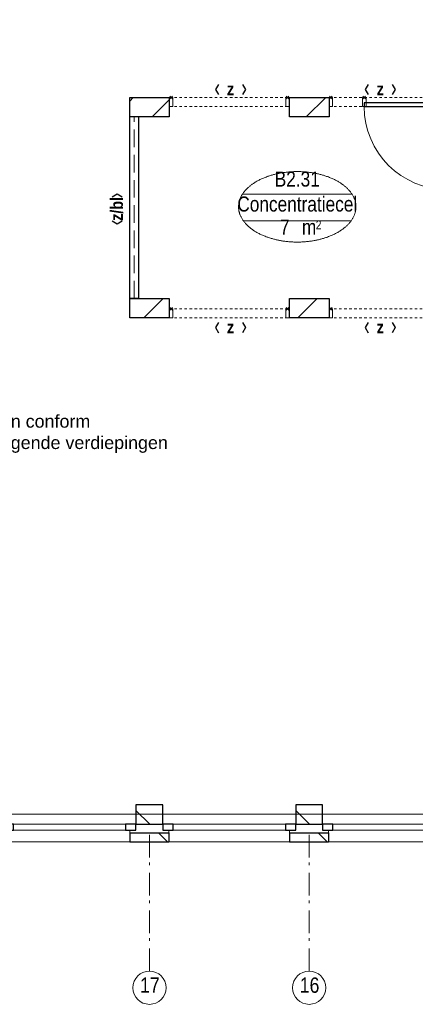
# Model space of a CAD drawing. Header units: millimetres. Extents: x 45699 to 251499, y 244 to 86446.
# Tile 106 of 240: x 140064 to 144424, y 36482 to 47326. Entities that reach past the tile are written whole.
import ezdxf
from ezdxf.enums import TextEntityAlignment as Align

# ---------------------------------------------------------------- set-up
doc = ezdxf.new("R2010")
doc.units = ezdxf.units.MM
doc.header["$LTSCALE"] = 400
doc.header["$PDMODE"] = 3
doc.header["$PDSIZE"] = 15
for name, pattern in [('STYLE_02', [0.694427, 0.486069, -0.208359]), ('STYLE_06', [1.041641, 0.625, -0.208282, 0.069427, -0.138931]), ('STYLE_21', [0.138889, 0.069444, -0.069444])]:
    doc.linetypes.add(name, pattern=pattern)
for name, color, linetype, lineweight in [('Buitenkozijnen', 140, 'Continuous', 15), ('Interieur-deur', 43, 'Continuous', 9), ('Interieur-scheidingswand-vertikaal', 5, 'Continuous', 25), ('Interieur-systeemwand glas', 140, 'STYLE_21', 15), ('Kozijnmerken', 43, 'Continuous', 9), ('mat-baksteen', 5, 'Continuous', 25), ('mat-kalkzandsteen', 5, 'Continuous', 25), ('None', 7, 'Continuous', 9), ('Ruimtenummers', 5, 'Continuous', 25)]:
    doc.layers.add(name, color=color, linetype=linetype, lineweight=lineweight)
doc.styles.add('Arial', font='arial.ttf', dxfattribs={"height": 176.388889})
doc.styles.add('Arial Narrow', font='ARIALN.TTF', dxfattribs={"height": 222.25})
doc.styles.add('Arial Narrow (bold)', font='ARIALNB.TTF', dxfattribs={"height": 172.861111})

# ---------------------------------------------------------------- blocks, each defined once
blk = doc.blocks.new('*X1008')
at = {"layer": 'None', "lineweight": 9}
for p, q in [((-47607, 2880), (-47568, 2919)), ((-47358, 2705), (-47170, 2893))]:
    blk.add_line(p, q, dxfattribs=at)
blk = doc.blocks.new('*X1009')
at = {"layer": 'None', "lineweight": 9}
blk.add_line((-45661, 2705), (-45447, 2919), dxfattribs=at)
blk = doc.blocks.new('*X1019')
at = {"layer": 'None', "lineweight": 9}
blk.add_line((-47451, 491), (-47237, 705), dxfattribs=at)
blk = doc.blocks.new('*X1020')
at = {"layer": 'None', "lineweight": 9}
blk.add_line((-45754, 491), (-45540, 705), dxfattribs=at)
blk = doc.blocks.new('*X1034')
at = {"layer": 'None', "lineweight": 9}
blk.add_line((-148.5, -148.5), (4, 4), dxfattribs=at)
blk = doc.blocks.new('*X1035')
at = {"layer": 'None', "lineweight": 9}
blk.add_line((100, 100), (200, 200), dxfattribs=at)
blk = doc.blocks.new('Penant best-uitbr  (2D)')
at = {"layer": 'mat-baksteen', "lineweight": 25}
for p, q in [((-215, 200), (215, 200)), ((-215, 100), (-215, 200)), ((215, 100), (215, 200)), ((-215, 100), (215, 100))]:
    blk.add_line(p, q, dxfattribs=at)
at = {"layer": 'mat-kalkzandsteen', "lineweight": 25}
blk.add_lwpolyline([(-148.5, 4), (148.5, 4), (148.5, -210), (-148.5, -210)], close=True, dxfattribs=at)
at = {"layer": 'mat-baksteen'}
blk.add_blockref('*X1035', (0, 0), dxfattribs=at)
at = {"layer": 'mat-kalkzandsteen'}
blk.add_blockref('*X1034', (0, 0), dxfattribs=at)
blk = doc.blocks.new('Gevelpui best-uitbr 1330 (2D)')
at = {"layer": 'Buitenkozijnen', "lineweight": 15}
for p, q in [((-731.5, 71), (731.5, 71)), ((-731.5, 4), (-731.5, 71)), ((-731.5, 4), (731.5, 4)), ((731.5, 4), (731.5, 71))]:
    blk.add_line(p, q, dxfattribs=at)
at = {"layer": 'Buitenkozijnen', "color": 92, "lineweight": 25}
for points in [[(-731.5, 71), (-617.5, 71), (-617.5, 4), (-731.5, 4)], [(617.5, 71), (731.5, 71), (731.5, 4), (617.5, 4)]]:
    blk.add_lwpolyline(points, close=True, dxfattribs=at)
at = {"layer": 'None', "color": 43, "linetype": 'Continuous', "lineweight": 9}
blk.add_line((-731.5, -107), (731.5, -107), dxfattribs=at)
at = {"layer": 'None', "color": 43, "linetype": 'Continuous', "lineweight": 9, "flags": 128}
blk.add_lwpolyline([(-665, 71), (-665, 200), (665, 200), (665, 71)], dxfattribs=at)
blk = doc.blocks.new('Ruimtenummer UV 50')
at = {"layer": 'Ruimtenummers', "color": 8, "lineweight": 5}
for p, q in [((602, 157), (-602, 157)), ((595, -137), (-595, -137))]:
    blk.add_line(p, q, dxfattribs=at)
blk.add_open_spline([(-323, 354), (-173, 406), (173, 406), (323, 354), (473, 302), (560, 212), (647, 122), (647, 18), (647, -86), (560, -176), (473, -266), (323, -318), (173, -370), (-173, -370), (-323, -318), (-474, -266), (-560, -176), (-647, -86), (-647, 18), (-647, 122), (-560, 212), (-474, 302), (-323, 354)], degree=2, knots=[0, 0, 0, 0.09962, 0.19924, 0.19924, 0.283607, 0.283607, 0.349619, 0.349619, 0.415638, 0.415638, 0.5, 0.5, 0.59962, 0.69924, 0.69924, 0.783607, 0.783607, 0.849619, 0.849619, 0.915638, 0.915638, 1, 1, 1], dxfattribs=at)
at = {"layer": 'Ruimtenummers', "attachment_point": 2, "style": 'Arial Narrow'}
for s, insert, char_height in [(' m', (104, -122), 165.9), (' 2', (220, -133), 96.8)]:
    blk.add_mtext(s, dxfattribs=dict(at, insert=insert, char_height=char_height))
at = {"layer": 'Ruimtenummers', "style": 'Arial Narrow'}
for tag, p in [('Nummer', (0, 407)), ('Naam', (0, 132)), ('Oppervlak', (-138, -122))]:
    blk.add_attdef(tag, text='', height=166, dxfattribs=at).set_placement(p, align=Align.TOP_CENTER)
blk = doc.blocks.new('systeemwandstijl 880 hoh')
at = {"layer": 'Interieur-systeemwand glas', "color": 43, "linetype": 'Continuous', "lineweight": 9}
blk.add_lwpolyline([(0, 20), (100, 20), (100, -20), (0, -20)], close=True, dxfattribs=at)
at = {"layer": 'Interieur-systeemwand glas', "color": 43, "linetype": 'Continuous', "lineweight": 15}
blk.add_point((0, 0), dxfattribs=at)
blk = doc.blocks.new('Systeemwand B (2D)')
at = {"layer": 'Interieur-systeemwand glas', "lineweight": 15}
for p, q in [((0, 50), (1323, 50)), ((0, -50), (1323, -50))]:
    blk.add_line(p, q, dxfattribs=at)
at = {"layer": 'None', "color": 7, "rotation": 270}
blk.add_blockref('systeemwandstijl 880 hoh', (20, 50), dxfattribs=at)
at = {"layer": 'None', "color": 7, "xscale": -1, "rotation": 90}
blk.add_blockref('systeemwandstijl 880 hoh', (1303, 50), dxfattribs=at)
blk = doc.blocks.new('Deur systeemwand 915')
at = {"layer": 'Interieur-deur', "color": 140, "linetype": 'Continuous', "lineweight": 15}
blk.add_line((0, 1015), (0, 100), dxfattribs=at)
at = {"layer": 'Interieur-deur', "color": 92, "linetype": 'Continuous', "lineweight": 25}
blk.add_lwpolyline([(-915, 100), (0, 100), (0, 60), (-915, 60)], close=True, dxfattribs=at)
at = {"layer": 'Interieur-deur', "color": 140, "linetype": 'Continuous', "lineweight": 15}
blk.add_arc((0, 100), 915, 90, 180, dxfattribs=at)
blk = doc.blocks.new('Systeemwand B met deur (2D)')
at = {"layer": 'Interieur-systeemwand glas', "lineweight": 15}
for p, q in [((0, 50), (1323, 50)), ((0, -50), (1323, -50))]:
    blk.add_line(p, q, dxfattribs=at)
at = {"layer": 'None', "color": 7, "rotation": 270}
for p in [(20, 50), (388, 50)]:
    blk.add_blockref('systeemwandstijl 880 hoh', p, dxfattribs=at)
at = {"layer": 'None', "color": 7, "xscale": -1}
for name, rotation in [('systeemwandstijl 880 hoh', 90), ('Deur systeemwand 915', 180)]:
    blk.add_blockref(name, (1303, 50), dxfattribs=dict(at, rotation=rotation))
blk = doc.blocks.new('Concentratiecel B 1 (2D)')
at = {"layer": 'Interieur-scheidingswand-vertikaal', "lineweight": 25}
for p, q in [((100, -214), (0, -214)), ((0, -2214), (0, -214)), ((100, -2214), (100, -214)), ((3957, -214), (3857, -214)), ((3857, -2214), (3857, -214)), ((3957, -2214), (3957, -214)), ((100, -2214), (0, -2214)), ((3957, -2214), (3857, -2214))]:
    blk.add_line(p, q, dxfattribs=at)
at = {"layer": 'Interieur-scheidingswand-vertikaal', "linetype": 'STYLE_02', "lineweight": 9}
for p, q in [((50, -2214), (50, -214)), ((3907, -2214), (3907, -214))]:
    blk.add_line(p, q, dxfattribs=at)
at = {"layer": 'None', "color": 7}
for name, p in [('Systeemwand B (2D)', (437, -50)), ('Systeemwand B met deur (2D)', (2197, -50)), ('Systeemwand B (2D)', (437, -2378)), ('Systeemwand B (2D)', (2197, -2378))]:
    blk.add_blockref(name, p, dxfattribs=at)
blk = doc.blocks.new('Kozijnmerk 50')
at = {"layer": 'Kozijnmerken', "color": 92, "linetype": 'Continuous', "lineweight": 25}
for points in [[(-132, 51), (-165, -6), (-132, -62)], [(132, 51), (165, -6), (132, -62)]]:
    blk.add_lwpolyline(points, dxfattribs=at)
at = {"layer": 'None', "color": 43, "style": 'Arial Narrow (bold)'}
blk.add_attdef('merk', text='', height=138, dxfattribs=at).set_placement((0, 0), align=Align.MIDDLE_CENTER)

msp = doc.modelspace()

# ---------------------------------------------------------------- linework, layer by layer
at = {"linetype": 'Continuous', "lineweight": 0, "flags": 128}
msp.add_lwpolyline([(169924, 46255), (169924, 44255), (167676, 44255), (167676, 38577), (133409, 38577), (133409, 44041), (136514, 44041), (136514, 42055), (138974, 42055), (138974, 46469), (133409, 46469), (133409, 51830), (155524, 51830), (155524, 46255), (169924, 46255)], dxfattribs=at)
at = {"layer": 'mat-kalkzandsteen', "lineweight": 25}
for points in [[(141276, 46469), (141713, 46469), (141713, 46255), (141276, 46255)], [(143036, 46469), (143473, 46469), (143473, 46255), (143036, 46255)], [(141276, 44255), (141713, 44255), (141713, 44041), (141276, 44041)], [(143036, 44255), (143473, 44255), (143473, 44041), (143036, 44041)]]:
    msp.add_lwpolyline(points, close=True, dxfattribs=at)
at = {"layer": 'None', "color": 7, "linetype": 'STYLE_06', "lineweight": 9}
for p, q in [((141494, 36848), (141494, 38348)), ((143254, 36848), (143254, 38348))]:
    msp.add_line(p, q, dxfattribs=at)
at = {"layer": 'None', "color": 43, "linetype": 'Continuous', "lineweight": 9}
for centre in [(141494, 36665), (143254, 36665)]:
    msp.add_circle(centre, 183, dxfattribs=at)

# ---------------------------------------------------------------- block references
at = {"layer": 'Interieur-systeemwand glas', "color": 7}
msp.add_blockref('Concentratiecel B 1 (2D)', (141276, 46469), dxfattribs=at)
at = {"layer": 'Kozijnmerken', "color": 7}
for p in [(142388, 46563), (144038, 46563), (142388, 43941), (144038, 43941)]:
    msp.add_blockref('Kozijnmerk 50', p, dxfattribs=at).add_auto_attribs({'merk': 'z'})
at = {"layer": 'Kozijnmerken', "color": 7, "rotation": 90}
msp.add_blockref('Kozijnmerk 50', (141133, 45242), dxfattribs=at).add_auto_attribs({'merk': 'z/bl'})
at = {"layer": 'mat-baksteen', "color": 7, "xscale": -1, "rotation": 180}
for p in [(141494, 38470), (143254, 38470)]:
    msp.add_blockref('Penant best-uitbr  (2D)', p, dxfattribs=at)
at = {"layer": 'mat-kalkzandsteen'}
for name in ['*X1008', '*X1009', '*X1019', '*X1020']:
    msp.add_blockref(name, (188883, 43550), dxfattribs=at)
at = {"layer": 'None', "color": 7, "xscale": -1, "rotation": 180}
for p in [(140614, 38470), (142374, 38470), (144134, 38470)]:
    msp.add_blockref('Gevelpui best-uitbr 1330 (2D)', p, dxfattribs=at)
at = {"layer": 'Ruimtenummers'}
msp.add_blockref('Ruimtenummer UV 50', (143123, 45247), dxfattribs=at).add_auto_attribs({'Nummer': 'B2.31', 'Naam': 'Concentratiecel', 'Oppervlak': '7'})

# ---------------------------------------------------------------- texts
at = {"layer": 'None', "color": 140, "insert": (139264, 42974), "char_height": 141.11, "attachment_point": 1, "style": 'Arial'}
msp.add_mtext('aanhelen conform \\Ponderliggende verdiepingen', dxfattribs=at)
at = {"layer": 'None', "color": 8, "char_height": 169.3, "attachment_point": 1, "style": 'Arial Narrow'}
for s, insert in [('17', (141391, 36778)), ('16', (143151, 36778))]:
    msp.add_mtext(s, dxfattribs=dict(at, insert=insert))

doc.saveas('drawing.dxf')
